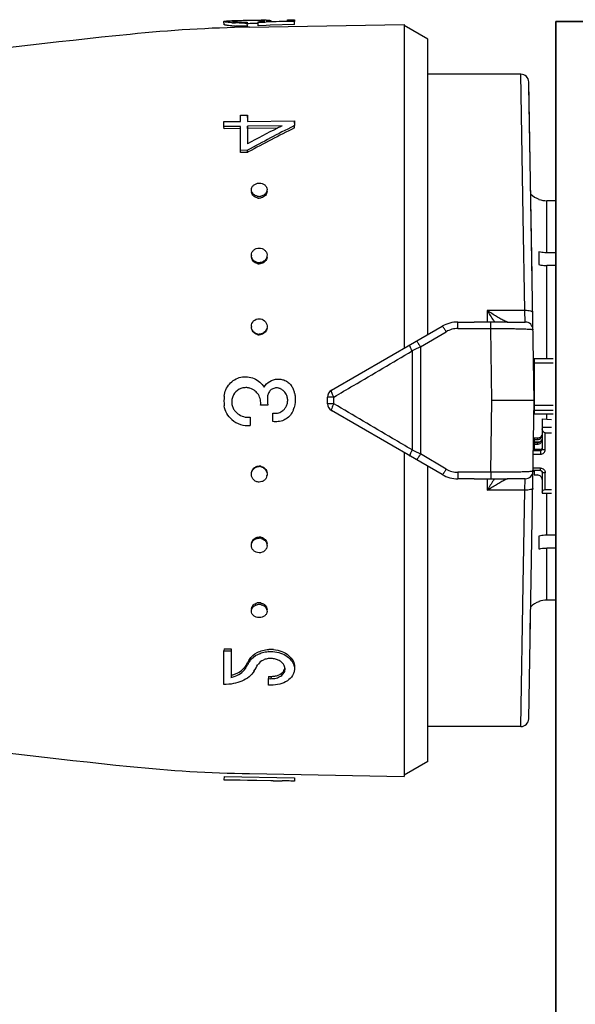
# Model space of a CAD drawing. Header units: millimetres. Extents: x -727 to 69715, y -15705 to 98123.
# Tile 48 of 256: x 16950 to 16985, y -12278 to -12215. Entities that reach past the tile are written whole.
import ezdxf

# ---------------------------------------------------------------- set-up
doc = ezdxf.new("R2010")
doc.units = ezdxf.units.MM
doc.layers.add('UT_ZAŘÍZENÍ - OT', color=3, linetype='Continuous', lineweight=35)

msp = doc.modelspace()

# ---------------------------------------------------------------- linework, layer by layer
at = {"color": 0, "linetype": 'Continuous'}
for p, q in [((16962.845, -12215.056), (16962.841, -12214.856)), ((16963.478, -12214.81), (16963.492, -12214.809)), ((16963.492, -12214.809), (16963.504, -12214.809)), ((16963.494, -12214.869), (16963.493, -12214.823)), ((16964.407, -12214.796), (16964.285, -12214.798)), ((16964.331, -12214.895), (16964.331, -12214.958)), ((16964.334, -12215.157), (16964.331, -12214.958)), ((16964.408, -12214.996), (16964.333, -12214.997)), ((16964.476, -12215.22), (16974.345, -12215.047)), ((16965.019, -12214.99), (16964.987, -12214.99)), ((16965.017, -12214.929), (16965.017, -12214.876)), ((16965.447, -12214.913), (16965.017, -12214.929)), ((16965.02, -12215.128), (16965.017, -12214.929)), ((16965.537, -12215.109), (16965.02, -12215.128)), ((16965.241, -12214.856), (16965.24, -12214.792)), ((16965.533, -12214.91), (16965.447, -12214.913)), ((16965.528, -12214.861), (16965.831, -12214.852)), ((16966.824, -12214.865), (16965.533, -12214.91)), ((16965.795, -12215.1), (16965.537, -12215.109)), ((16965.678, -12214.857), (16965.678, -12214.842)), ((16967.344, -12215.046), (16965.795, -12215.1)), ((16965.831, -12214.852), (16966.891, -12214.818)), ((16965.841, -12214.798), (16965.842, -12214.851)), ((16966.892, -12214.862), (16966.824, -12214.865)), ((16966.891, -12214.75), (16967.34, -12214.742)), ((16966.891, -12214.818), (16966.891, -12214.75)), ((16967.34, -12214.847), (16966.892, -12214.862)), ((16967.34, -12214.742), (16967.34, -12214.847)), ((16967.344, -12215.046), (16967.34, -12214.847)), ((16974.345, -12215.047), (16974.345, -12235.692)), ((16975.845, -12215.987), (16974.345, -12215.121)), ((16975.845, -12234.826), (16975.845, -12215.987)), ((16981.79, -12218.221), (16975.845, -12218.221)), ((16981.945, -12227.286), (16981.79, -12218.221)), ((16982.645, -12239.021), (16982.29, -12218.713)), ((16982.506, -12231.087), (16982.294, -12218.962)), ((16962.841, -12221.245), (16963.891, -12221.232)), ((16962.841, -12221.556), (16962.841, -12221.245)), ((16963.891, -12220.826), (16964.341, -12220.821)), ((16963.891, -12221.232), (16963.891, -12220.826)), ((16964.341, -12220.821), (16964.341, -12221.226)), ((16964.344, -12220.971), (16964.341, -12220.821)), ((16964.341, -12221.226), (16967.34, -12221.187)), ((16967.34, -12221.187), (16967.34, -12221.499)), ((16967.344, -12221.334), (16967.34, -12221.187)), ((16963.891, -12221.543), (16962.841, -12221.556)), ((16962.845, -12221.7), (16962.841, -12221.556)), ((16963.894, -12221.687), (16962.845, -12221.7)), ((16963.891, -12223.075), (16963.891, -12221.543)), ((16966.555, -12221.509), (16964.341, -12221.537)), ((16964.341, -12221.537), (16964.341, -12222.656)), ((16964.344, -12221.682), (16964.341, -12221.537)), ((16966.262, -12221.657), (16964.344, -12221.682)), ((16964.344, -12221.682), (16964.344, -12222.539)), ((16966.5, -12221.537), (16966.555, -12221.509)), ((16967.34, -12221.499), (16967.285, -12221.527)), ((16967.344, -12221.643), (16967.34, -12221.499)), ((16964.341, -12223.07), (16963.891, -12223.075)), ((16963.894, -12223.206), (16963.891, -12223.075)), ((16964.344, -12223.201), (16963.894, -12223.206)), ((16964.344, -12223.201), (16964.341, -12223.07)), ((16964.397, -12223.173), (16964.344, -12223.201)), ((16982.945, -12226.185), (16982.945, -12226.198)), ((16983.445, -12229.608), (16983.445, -12226.284)), ((16984.015, -12226.284), (16983.445, -12226.284)), ((16982.047, -12233.296), (16981.945, -12227.286)), ((16982.945, -12229.547), (16982.945, -12230.361)), ((16984.063, -12229.608), (16983.445, -12229.608)), ((16983.445, -12236.347), (16983.445, -12230.421)), ((16984.07, -12230.421), (16983.445, -12230.421)), ((16979.645, -12233.296), (16979.645, -12234.03)), ((16982.047, -12233.296), (16979.645, -12233.296)), ((16982.066, -12234.021), (16982.047, -12233.296)), ((16969.695, -12238.377), (16976.775, -12234.289)), ((16977.775, -12234.436), (16977.775, -12234.021)), ((16977.775, -12234.021), (16978.802, -12234.021)), ((16977.775, -12234.436), (16979.872, -12234.436)), ((16979.872, -12234.436), (16979.872, -12234.029)), ((16979.944, -12239.021), (16979.872, -12234.436)), ((16980.908, -12234.021), (16982.066, -12234.021)), ((16975.378, -12235.609), (16977.025, -12234.641)), ((16974.857, -12235.866), (16974.857, -12242.177)), ((16975.378, -12235.609), (16975.378, -12242.433)), ((16982.645, -12236.347), (16982.645, -12239.869)), ((16982.645, -12236.347), (16983.845, -12236.347)), ((16982.645, -12236.631), (16983.845, -12236.631)), ((16969.445, -12239.233), (16969.445, -12238.81)), ((16969.858, -12239.237), (16969.858, -12238.806)), ((16979.872, -12243.606), (16979.944, -12239.021)), ((16982.645, -12239.021), (16979.944, -12239.021)), ((16982.29, -12259.33), (16982.645, -12239.021)), ((16965.631, -12239.324), (16965.181, -12239.324)), ((16982.645, -12239.327), (16983.845, -12239.327)), ((16982.645, -12239.642), (16983.845, -12239.642)), ((16964.521, -12240.093), (16964.521, -12240.627)), ((16965.951, -12240.365), (16965.951, -12239.83)), ((16976.775, -12243.753), (16969.695, -12239.666)), ((16982.645, -12239.869), (16983.845, -12239.869)), ((16983.145, -12240.196), (16983.145, -12242.119)), ((16983.145, -12240.196), (16983.745, -12240.229)), ((16983.445, -12240.212), (16983.445, -12239.869)), ((16983.145, -12240.727), (16983.745, -12240.727)), ((16982.599, -12241.636), (16982.605, -12241.313)), ((16982.645, -12241.425), (16982.645, -12241.67)), ((16982.845, -12241.425), (16982.645, -12241.425)), ((16982.645, -12241.523), (16982.845, -12241.523)), ((16982.845, -12241.425), (16982.845, -12241.523)), ((16983.345, -12242.158), (16983.345, -12241.079)), ((16983.345, -12241.079), (16983.745, -12241.079)), ((16982.645, -12242.061), (16982.592, -12242.061)), ((16982.645, -12241.865), (16982.595, -12241.865)), ((16982.598, -12241.67), (16983.008, -12241.67)), ((16982.646, -12241.639), (16982.599, -12241.636)), ((16982.645, -12241.718), (16982.645, -12242.159)), ((16982.845, -12241.718), (16982.645, -12241.718)), ((16982.645, -12241.815), (16982.845, -12241.815)), ((16983.045, -12242.159), (16982.645, -12242.159)), ((16982.845, -12241.718), (16982.845, -12241.815)), ((16983.045, -12242.159), (16983.045, -12242.452)), ((16974.345, -12242.35), (16974.345, -12262.995)), ((16977.025, -12243.402), (16975.378, -12242.433)), ((16982.585, -12242.452), (16983.045, -12242.452)), ((16982.589, -12242.217), (16983.045, -12242.217)), ((16975.845, -12262.055), (16975.845, -12243.216)), ((16983.045, -12243.335), (16982.569, -12243.335)), ((16983.045, -12243.496), (16983.045, -12243.335)), ((16977.775, -12243.606), (16977.775, -12244.021)), ((16979.872, -12243.606), (16977.775, -12243.606)), ((16978.802, -12244.021), (16977.775, -12244.021)), ((16979.645, -12244.013), (16979.645, -12244.746)), ((16979.872, -12243.606), (16979.872, -12244.014)), ((16982.066, -12244.021), (16980.908, -12244.021)), ((16982.047, -12244.746), (16982.066, -12244.021)), ((16983.045, -12243.496), (16982.567, -12243.496)), ((16982.645, -12243.496), (16982.645, -12243.777)), ((16982.645, -12243.777), (16982.845, -12243.777)), ((16983.145, -12243.59), (16983.145, -12244.944)), ((16983.345, -12244.708), (16983.345, -12243.629)), ((16982.047, -12244.746), (16979.645, -12244.746)), ((16981.945, -12250.757), (16982.047, -12244.746)), ((16983.145, -12244.944), (16983.745, -12244.944)), ((16983.345, -12244.708), (16983.745, -12244.708)), ((16983.445, -12247.621), (16983.445, -12244.944)), ((16982.945, -12247.682), (16982.945, -12248.495)), ((16984.07, -12247.621), (16983.445, -12247.621)), ((16983.445, -12251.758), (16983.445, -12248.434)), ((16984.063, -12248.434), (16983.445, -12248.434)), ((16981.79, -12259.821), (16981.945, -12250.757)), ((16982.945, -12251.844), (16982.945, -12251.857)), ((16984.015, -12251.758), (16983.445, -12251.758)), ((16982.39, -12253.636), (16982.405, -12252.774)), ((16962.845, -12254.862), (16962.841, -12254.994)), ((16962.841, -12257.136), (16962.841, -12254.994)), ((16962.841, -12254.994), (16963.291, -12254.999)), ((16962.845, -12254.862), (16963.295, -12254.867)), ((16963.295, -12254.867), (16963.291, -12254.999)), ((16963.291, -12254.999), (16963.291, -12256.687)), ((16964.211, -12255.974), (16964.208, -12256.115)), ((16964.321, -12255.927), (16964.35, -12255.879)), ((16964.438, -12255.599), (16964.467, -12255.551)), ((16964.467, -12255.551), (16964.463, -12255.689)), ((16965.694, -12256.619), (16965.691, -12256.765)), ((16965.691, -12257.173), (16965.691, -12256.765)), ((16965.691, -12256.765), (16965.841, -12256.767)), ((16965.841, -12257.175), (16965.691, -12257.173)), ((16965.694, -12256.619), (16965.844, -12256.621)), ((16965.844, -12256.621), (16965.841, -12256.767)), ((16981.79, -12259.821), (16975.845, -12259.821)), ((16975.845, -12262.055), (16974.345, -12262.921)), ((16964.476, -12262.823), (16974.345, -12262.995)), ((16962.845, -12263.007), (16962.841, -12263.207)), ((16962.841, -12263.219), (16962.841, -12263.207)), ((16962.841, -12263.207), (16967.34, -12263.285)), ((16965.991, -12263.274), (16962.841, -12263.219)), ((16962.845, -12263.007), (16967.344, -12263.086)), ((16965.991, -12263.277), (16965.991, -12263.274)), ((16965.991, -12263.277), (16966.554, -12263.287)), ((16967.344, -12263.086), (16967.34, -12263.285)), ((16967.344, -12263.096), (16967.34, -12263.296)), ((16967.34, -12263.285), (16967.34, -12263.296))]:
    msp.add_line(p, q, dxfattribs=at)
for centre, radius, start, end in [((16963.96, -12206.38), 8.577, 265.82558, 266.62577), ((16963.96, -12206.529), 8.626, 265.85586, 266.65073), ((16964.109, -12250.544), 35.74, 91.01238, 91.21551), ((16964.032, -12205.126), 9.833, 266.63176, 267.39596), ((16964.034, -12205.258), 9.899, 266.65673, 267.41559), ((16963.637, -12216.605), 1.789, 94.25337, 94.6326), ((16963.693, -12217.374), 2.559, 93.45872, 94.22835), ((16964.114, -12202.416), 12.544, 270.2757, 270.99142), ((16964.157, -12204.867), 10.03, 270.37671, 270.99382), ((16964.568, -12208.468), 6.424, 274.00652, 274.76218), ((16964.654, -12209.51), 5.379, 274.77014, 275.5791), ((16965.09, -12220.07), 5.28, 88.37447, 89.19799), ((16965.95, -12256.899), 42.126, 90.84632, 91.00332), ((16965.665, -12237.798), 23.023, 90.56986, 90.83886), ((16965.565, -12228.002), 13.227, 90.13111, 90.55891), ((17007.932, -12713.061), 500, 95.86353, 99.2151), ((16966.047, -12305.206), 90, 91, 95.86353), ((16981.79, -12218.721), 0.5, 1.00273, 90.00005), ((17014.63, -12315.461), 105.191, 116.74897, 118.55954), ((17014.174, -12316.125), 105.923, 116.89327, 118.06457), ((17014.365, -12315.838), 105.279, 116.52799, 118.3353), ((17011.262, -12310.437), 99.533, 116.72558, 116.87901), ((16964.934, -12225.701), 0.34, 181.83857, 189.22993), ((16965.264, -12225.692), 0.33, 0.0012, 1.80344), ((16965.087, -12225.431), 0.578, 257.40046, 263.77919), ((16965.09, -12225.534), 0.583, 257.43846, 263.79562), ((16965.086, -12225.442), 0.567, 263.76903, 270.51539), ((16965.089, -12225.545), 0.572, 263.78497, 270.51556), ((16965.085, -12225.432), 0.577, 270.61415, 283.65474), ((16965.088, -12225.534), 0.582, 270.61233, 283.61615), ((16983.445, -12224.771), 1.5, 226.64917, 250.52878), ((16983.446, -12224.775), 1.509, 250.58004, 269.92942), ((16965.006, -12229.772), 0.415, 180.00363, 182.62681), ((16965.09, -12229.708), 0.529, 255.90699, 262.90203), ((16965.177, -12229.841), 0.417, 351.68515, 359.95596), ((16965.093, -12229.776), 0.533, 255.94846, 262.92018), ((16965.088, -12229.722), 0.515, 262.89641, 270.33517), ((16965.091, -12229.791), 0.519, 262.91395, 270.33539), ((17000.428, -12220.774), 24.264, 211.06983, 212.81472), ((16996.471, -12223.319), 19.559, 212.83138, 213.19135), ((16965.062, -12234.306), 0.471, 180.01487, 185.18459), ((16977.775, -12236.021), 2, 90, 120), ((16977.776, -12235.915), 1.479, 90.0293, 120.51258), ((16982.066, -12234.521), 0.5, 0.9973, 89.99995), ((16965.092, -12234.296), 0.505, 254.94557, 262.29746), ((16965.095, -12234.327), 0.509, 254.989, 262.3166), ((16965.09, -12234.313), 0.488, 262.29512, 270.14263), ((16965.093, -12234.344), 0.492, 262.31359, 270.14288), ((17082.94, -12454.982), 244.324, 116.11937, 116.25551), ((16982.545, -12237.177), 0.0994, 313.59217, 359.98031), ((16982.545, -12237.165), 0.301, 284.00989, 289.44256), ((16964.237, -12239.084), 0.878, 79.26214, 86.10486), ((16964.227, -12239.133), 0.927, 73.07928, 79.21627), ((16966.2, -12238.799), 0.576, 71.25318, 78.39725), ((16966.202, -12238.792), 0.569, 63.84048, 71.25521), ((16966.077, -12239.028), 0.836, 39.13046, 49.82845), ((16966.28, -12238.722), 1.078, 27.84061, 34.02965), ((16966.285, -12238.72), 1.073, 21.6663, 27.84286), ((16966.302, -12238.713), 1.054, 15.21143, 21.66816), ((16969.945, -12238.81), 0.5, 120, 180), ((16965.503, -12239.021), 2.661, 174.20363, 187.38301), ((16964.224, -12239.171), 0.963, 41.07571, 50.01192), ((16964.218, -12239.175), 0.97, 32.46127, 41.04427), ((16967.927, -12239.021), 2.316, 172.81682, 187.51949), ((16966.084, -12239.023), 0.828, 29.69129, 39.12926), ((16965.39, -12238.96), 1.999, 11.83461, 15.19202), ((16982.545, -12238.793), 0.3, 70.55401, 72.35353), ((16964.232, -12239.127), 0.893, 214.11402, 220.95302), ((16966.08, -12239.02), 0.831, 307.97112, 320.9467), ((16966.072, -12239.013), 0.841, 320.92395, 328.11089), ((16966.136, -12239.166), 1.23, 330.55262, 339.45926), ((16966.182, -12239.184), 1.181, 339.47291, 345.3977), ((16969.945, -12239.233), 0.5, 180, 240), ((16964.403, -12238.987), 1.644, 229.79423, 274.1007), ((16964.402, -12238.979), 1.119, 220.98571, 227.22441), ((16964.403, -12238.995), 1.104, 269.87405, 276.1358), ((16966.093, -12239.058), 0.785, 259.56156, 266.77563), ((16966.121, -12239.159), 1.247, 328.36326, 330.5708), ((16982.854, -12241.228), 0.29, 325.94596, 359.95559), ((17082.94, -12023.06), 244.324, 243.74449, 243.88063), ((16965.089, -12243.73), 0.489, 81.95126, 89.79291), ((16965.092, -12243.699), 0.493, 81.96974, 89.79318), ((16965.087, -12243.748), 0.507, 74.61727, 81.95392), ((16965.09, -12243.717), 0.51, 74.66061, 81.97306), ((16977.776, -12242.128), 1.479, 239.48743, 269.97069), ((16965.11, -12243.739), 0.481, 352.20997, 354.91531), ((16977.775, -12242.021), 2, 240, 270), ((16996.813, -12254.946), 19.968, 146.8123, 147.16491), ((16982.066, -12243.521), 0.5, 270, 359), ((16983.056, -12243.59), 0.0882, 0.03691, 8.66078), ((17000.349, -12257.219), 24.171, 147.18194, 148.9335), ((16965.087, -12248.321), 0.516, 82.18024, 89.60747), ((16965.091, -12248.253), 0.52, 82.19776, 89.60771), ((16965.085, -12248.338), 0.533, 75.22208, 82.18643), ((16965.089, -12248.27), 0.537, 75.26335, 82.20456), ((16965.086, -12252.607), 0.574, 89.52764, 102.6205), ((16965.09, -12252.505), 0.579, 90.47615, 102.57666), ((16965.089, -12252.489), 0.563, 89.46365, 90.42767), ((16965.085, -12252.602), 0.569, 82.70603, 89.43816), ((16965.089, -12252.5), 0.574, 82.72194, 89.43835), ((16965.083, -12252.617), 0.584, 76.3765, 82.71678), ((16965.087, -12252.514), 0.588, 76.41423, 82.73319), ((16983.445, -12253.271), 1.5, 109.47122, 133.35083), ((16983.446, -12253.268), 1.509, 90.07058, 109.41996), ((16964.934, -12252.341), 0.34, 170.77007, 178.16143), ((16965.264, -12252.351), 0.33, 358.19656, 359.9988), ((16965.822, -12256.845), 1.949, 89.34777, 93.68224), ((16965.821, -12256.877), 1.981, 84.74512, 89.3338), ((16963.421, -12255.489), 0.927, 321.71489, 328.50896), ((16925.791, -12232.833), 44.921, 328.78337, 329.0635), ((16926.269, -12232.787), 44.466, 328.57088, 328.85214), ((16924.917, -12231.97), 46.046, 328.85211, 329.1259), ((16924.068, -12231.802), 46.929, 329.13232, 329.40315), ((16965.331, -12256.203), 1.009, 142.68913, 149.33475), ((16965.426, -12256.276), 1.129, 136.6726, 142.69573), ((16926.536, -12232.906), 44.808, 328.5423, 329.17295), ((16963.342, -12255.427), 1.027, 315.49883, 321.71461), ((16966.282, -12256.146), 0.458, 358.60453, 6.96692), ((16962.906, -12254.817), 1.908, 281.62893, 285.76186), ((17007.932, -11764.982), 500, 260.77609, 264.13647), ((16981.79, -12259.321), 0.5, 270, 359), ((16966.047, -12172.837), 90, 264.13647, 269)]:
    msp.add_arc(centre, radius, start, end, dxfattribs=at)
at = {"color": 0, "linetype": 'Continuous', "extrusion": (0, 0, -1)}
for centre, major_axis, ratio, start_param, end_param in [((16983.345, -12240.844), (0, -0.235), 0.85043, 0, 1.570796), ((16983.345, -12244.865), (0.2, 0), 0.785695, 3.141593, 4.712389)]:
    msp.add_ellipse(centre, major_axis=major_axis, ratio=ratio, start_param=start_param, end_param=end_param, dxfattribs=at)
at = {"color": 0, "linetype": 'Continuous'}
for points, knots in [([(16962.841, -12214.856), (16962.841, -12214.853), (16962.848, -12214.847), (16962.856, -12214.844), (16962.861, -12214.843)], [0, 0, 0, 0, 0.34526, 1, 1, 1, 1]), ([(16963.335, -12214.934), (16963.266, -12214.929), (16963.167, -12214.92), (16963.046, -12214.906), (16962.975, -12214.896), (16962.919, -12214.886), (16962.878, -12214.876), (16962.855, -12214.869), (16962.841, -12214.86), (16962.841, -12214.856)], [0, 0, 0, 0, 0.415889, 0.585993, 0.728367, 0.841268, 0.923827, 0.975949, 1, 1, 1, 1]), ([(16963.337, -12215.133), (16963.268, -12215.128), (16963.17, -12215.119), (16963.049, -12215.105), (16962.978, -12215.095), (16962.923, -12215.086), (16962.881, -12215.076), (16962.858, -12215.068), (16962.845, -12215.06), (16962.845, -12215.056)], [0, 0, 0, 0, 0.416026, 0.586157, 0.728535, 0.841423, 0.923955, 0.976034, 1, 1, 1, 1]), ([(16962.861, -12214.843), (16962.865, -12214.842), (16962.884, -12214.836), (16962.905, -12214.833), (16962.921, -12214.831)], [0, 0, 0, 0, 0.194984, 1, 1, 1, 1]), ([(16962.921, -12214.831), (16962.977, -12214.824), (16963.121, -12214.818), (16963.264, -12214.814), (16963.351, -12214.812)], [0, 0, 0, 0, 0.393124, 1, 1, 1, 1]), ([(16963.384, -12214.842), (16963.384, -12214.842), (16963.383, -12214.843), (16963.383, -12214.843), (16963.383, -12214.844)], [0, 0, 0, 0, 0.519614, 1, 1, 1, 1]), ([(16963.383, -12214.844), (16963.383, -12214.846), (16963.388, -12214.849), (16963.405, -12214.855), (16963.443, -12214.863), (16963.504, -12214.871), (16963.554, -12214.875), (16963.582, -12214.878)], [0, 0, 0, 0, 0.026104, 0.078509, 0.271488, 0.580502, 1, 1, 1, 1]), ([(16963.493, -12214.823), (16963.478, -12214.824), (16963.452, -12214.826), (16963.418, -12214.831), (16963.398, -12214.835), (16963.386, -12214.839), (16963.384, -12214.842)], [0, 0, 0, 0, 0.402142, 0.703286, 0.901798, 1, 1, 1, 1]), ([(16964.285, -12214.798), (16964.145, -12214.8), (16963.897, -12214.806), (16963.648, -12214.813), (16963.539, -12214.82)], [0, 0, 0, 0, 0.5608, 1, 1, 1, 1]), ([(16963.582, -12214.878), (16963.625, -12214.881), (16963.839, -12214.895), (16964.053, -12214.898), (16964.223, -12214.897)], [0, 0, 0, 0, 0.202928, 1, 1, 1, 1]), ([(16964.174, -12214.96), (16964.123, -12214.96), (16963.927, -12214.96), (16963.73, -12214.955), (16963.586, -12214.949)], [0, 0, 0, 0, 0.261385, 1, 1, 1, 1]), ([(16964.334, -12215.157), (16964.269, -12215.158), (16964.02, -12215.16), (16963.771, -12215.156), (16963.587, -12215.147)], [0, 0, 0, 0, 0.261104, 1, 1, 1, 1]), ([(16964.985, -12214.79), (16964.941, -12214.79), (16964.748, -12214.791), (16964.556, -12214.793), (16964.407, -12214.796)], [0, 0, 0, 0, 0.228486, 1, 1, 1, 1]), ([(16964.987, -12214.99), (16964.943, -12214.99), (16964.75, -12214.991), (16964.557, -12214.993), (16964.408, -12214.996)], [0, 0, 0, 0, 0.228577, 1, 1, 1, 1]), ([(16965.164, -12214.791), (16965.15, -12214.79), (16965.091, -12214.79), (16965.031, -12214.79), (16964.985, -12214.79)], [0, 0, 0, 0, 0.229978, 1, 1, 1, 1]), ([(16965.177, -12214.863), (16965.214, -12214.859), (16965.28, -12214.852), (16965.356, -12214.841), (16965.401, -12214.832), (16965.423, -12214.826), (16965.436, -12214.822), (16965.443, -12214.816), (16965.443, -12214.814)], [0, 0, 0, 0, 0.416564, 0.727805, 0.840468, 0.923103, 0.975235, 1, 1, 1, 1]), ([(16965.35, -12214.797), (16965.342, -12214.796), (16965.306, -12214.794), (16965.269, -12214.793), (16965.24, -12214.792)], [0, 0, 0, 0, 0.216654, 1, 1, 1, 1]), ([(16965.419, -12214.804), (16965.415, -12214.803), (16965.392, -12214.8), (16965.369, -12214.798), (16965.35, -12214.797)], [0, 0, 0, 0, 0.191517, 1, 1, 1, 1]), ([(16965.443, -12214.814), (16965.443, -12214.811), (16965.433, -12214.806), (16965.425, -12214.805), (16965.419, -12214.804)], [0, 0, 0, 0, 0.306489, 1, 1, 1, 1]), ([(16965.678, -12214.842), (16965.667, -12214.843), (16965.617, -12214.851), (16965.567, -12214.857), (16965.528, -12214.861)], [0, 0, 0, 0, 0.219199, 1, 1, 1, 1]), ([(16965.535, -12214.776), (16965.55, -12214.776), (16965.602, -12214.776), (16965.654, -12214.776), (16965.691, -12214.777)], [0, 0, 0, 0, 0.28218, 1, 1, 1, 1]), ([(16965.841, -12214.798), (16965.841, -12214.803), (16965.822, -12214.811), (16965.794, -12214.82), (16965.741, -12214.831), (16965.701, -12214.838), (16965.678, -12214.842)], [0, 0, 0, 0, 0.080473, 0.272652, 0.58028, 1, 1, 1, 1]), ([(16965.691, -12214.777), (16965.702, -12214.778), (16965.735, -12214.779), (16965.768, -12214.781), (16965.791, -12214.784)], [0, 0, 0, 0, 0.312325, 1, 1, 1, 1]), ([(16965.791, -12214.784), (16965.803, -12214.785), (16965.819, -12214.787), (16965.836, -12214.792), (16965.841, -12214.796), (16965.841, -12214.798)], [0, 0, 0, 0, 0.708486, 0.898996, 1, 1, 1, 1]), ([(16964.591, -12225.601), (16964.589, -12225.545), (16964.616, -12225.429), (16964.728, -12225.285), (16964.896, -12225.192), (16965.025, -12225.169), (16965.091, -12225.168)], [0, 0, 0, 0, 0.229393, 0.470966, 0.729703, 1, 1, 1, 1]), ([(16965.091, -12225.168), (16965.154, -12225.168), (16965.279, -12225.187), (16965.444, -12225.271), (16965.558, -12225.405), (16965.589, -12225.516), (16965.591, -12225.57)], [0, 0, 0, 0, 0.270385, 0.528616, 0.769944, 1, 1, 1, 1]), ([(16964.695, -12225.847), (16964.664, -12225.813), (16964.613, -12225.736), (16964.592, -12225.646), (16964.591, -12225.601)], [0, 0, 0, 0, 0.509651, 1, 1, 1, 1]), ([(16964.963, -12226.103), (16964.874, -12226.082), (16964.706, -12226.003), (16964.612, -12225.838), (16964.599, -12225.755)], [0, 0, 0, 0, 0.524629, 1, 1, 1, 1]), ([(16965.594, -12225.692), (16965.594, -12225.784), (16965.508, -12225.981), (16965.324, -12226.076), (16965.225, -12226.1)], [0, 0, 0, 0, 0.47302, 1, 1, 1, 1]), ([(16965.591, -12225.57), (16965.592, -12225.618), (16965.573, -12225.717), (16965.52, -12225.802), (16965.487, -12225.84)], [0, 0, 0, 0, 0.488775, 1, 1, 1, 1]), ([(16964.961, -12225.995), (16964.935, -12225.989), (16964.837, -12225.96), (16964.746, -12225.903), (16964.695, -12225.847)], [0, 0, 0, 0, 0.260211, 1, 1, 1, 1]), ([(16965.487, -12225.84), (16965.47, -12225.858), (16965.395, -12225.929), (16965.297, -12225.974), (16965.221, -12225.993)], [0, 0, 0, 0, 0.24218, 1, 1, 1, 1]), ([(16964.591, -12229.772), (16964.591, -12229.711), (16964.619, -12229.587), (16964.73, -12229.431), (16964.896, -12229.329), (16965.026, -12229.304), (16965.091, -12229.304)], [0, 0, 0, 0, 0.241806, 0.488407, 0.741812, 1, 1, 1, 1]), ([(16965.091, -12229.304), (16965.214, -12229.303), (16965.407, -12229.37), (16965.556, -12229.568), (16965.588, -12229.687), (16965.59, -12229.746)], [0, 0, 0, 0, 0.507384, 0.755665, 1, 1, 1, 1]), ([(16983.445, -12229.608), (16983.402, -12229.608), (16983.234, -12229.603), (16983.067, -12229.578), (16982.945, -12229.547)], [0, 0, 0, 0, 0.252472, 1, 1, 1, 1]), ([(16964.658, -12230.005), (16964.648, -12229.989), (16964.613, -12229.922), (16964.594, -12229.847), (16964.591, -12229.791)], [0, 0, 0, 0, 0.253103, 1, 1, 1, 1]), ([(16964.963, -12230.294), (16964.872, -12230.271), (16964.699, -12230.176), (16964.612, -12229.998), (16964.599, -12229.908)], [0, 0, 0, 0, 0.510101, 1, 1, 1, 1]), ([(16964.961, -12230.221), (16964.899, -12230.206), (16964.78, -12230.153), (16964.691, -12230.058), (16964.658, -12230.005)], [0, 0, 0, 0, 0.506643, 1, 1, 1, 1]), ([(16965.552, -12229.944), (16965.523, -12230.011), (16965.43, -12230.133), (16965.293, -12230.201), (16965.221, -12230.22)], [0, 0, 0, 0, 0.492845, 1, 1, 1, 1]), ([(16965.59, -12229.901), (16965.577, -12229.992), (16965.489, -12230.171), (16965.317, -12230.268), (16965.225, -12230.292)], [0, 0, 0, 0, 0.489899, 1, 1, 1, 1]), ([(16965.59, -12229.746), (16965.593, -12229.797), (16965.583, -12229.865), (16965.559, -12229.929), (16965.552, -12229.944)], [0, 0, 0, 0, 0.747031, 1, 1, 1, 1]), ([(16982.945, -12230.361), (16982.985, -12230.371), (16983.149, -12230.406), (16983.318, -12230.421), (16983.445, -12230.421)], [0, 0, 0, 0, 0.247091, 1, 1, 1, 1]), ([(16980.765, -12233.957), (16980.682, -12233.917), (16980.505, -12233.824), (16980.129, -12233.608), (16979.84, -12233.426), (16979.645, -12233.296)], [0, 0, 0, 0, 0.213248, 0.460801, 1, 1, 1, 1]), ([(16982.547, -12233.425), (16982.547, -12233.416), (16982.538, -12233.393), (16982.505, -12233.37), (16982.458, -12233.348), (16982.368, -12233.32), (16982.229, -12233.3), (16982.111, -12233.295), (16982.047, -12233.296)], [0, 0, 0, 0, 0.054454, 0.124226, 0.220024, 0.341181, 0.645763, 1, 1, 1, 1]), ([(16964.591, -12234.306), (16964.591, -12234.18), (16964.699, -12233.916), (16964.963, -12233.811), (16965.091, -12233.81)], [0, 0, 0, 0, 0.49811, 1, 1, 1, 1]), ([(16965.091, -12233.81), (16965.211, -12233.81), (16965.462, -12233.902), (16965.578, -12234.142), (16965.589, -12234.261)], [0, 0, 0, 0, 0.501804, 1, 1, 1, 1]), ([(16980.844, -12233.993), (16980.838, -12233.99), (16980.811, -12233.979), (16980.785, -12233.967), (16980.765, -12233.957)], [0, 0, 0, 0, 0.229765, 1, 1, 1, 1]), ([(16980.875, -12234.005), (16980.872, -12234.004), (16980.862, -12234), (16980.852, -12233.996), (16980.844, -12233.993)], [0, 0, 0, 0, 0.235586, 1, 1, 1, 1]), ([(16964.963, -12234.819), (16964.881, -12234.796), (16964.724, -12234.71), (16964.635, -12234.554), (16964.612, -12234.472)], [0, 0, 0, 0, 0.50198, 1, 1, 1, 1]), ([(16964.961, -12234.784), (16964.888, -12234.764), (16964.749, -12234.693), (16964.659, -12234.565), (16964.63, -12234.496)], [0, 0, 0, 0, 0.50114, 1, 1, 1, 1]), ([(16965.573, -12234.432), (16965.55, -12234.514), (16965.461, -12234.672), (16965.304, -12234.76), (16965.221, -12234.783)], [0, 0, 0, 0, 0.49918, 1, 1, 1, 1]), ([(16965.59, -12234.406), (16965.577, -12234.5), (16965.493, -12234.687), (16965.318, -12234.792), (16965.225, -12234.818)], [0, 0, 0, 0, 0.498032, 1, 1, 1, 1]), ([(16977.025, -12234.641), (16977.004, -12234.621), (16976.973, -12234.573), (16976.939, -12234.499), (16976.9, -12234.436), (16976.861, -12234.385), (16976.831, -12234.344), (16976.806, -12234.312), (16976.791, -12234.296), (16976.778, -12234.287), (16976.775, -12234.289)], [0, 0, 0, 0, 0.198142, 0.388892, 0.560134, 0.707991, 0.828678, 0.918542, 0.975091, 1, 1, 1, 1]), ([(16979.872, -12234.029), (16979.693, -12234.031), (16979.336, -12234.03), (16978.979, -12234.021), (16978.802, -12234.021)], [0, 0, 0, 0, 0.502804, 1, 1, 1, 1]), ([(16980.908, -12234.021), (16980.829, -12234.021), (16980.483, -12234.022), (16980.138, -12234.026), (16979.872, -12234.029)], [0, 0, 0, 0, 0.230893, 1, 1, 1, 1]), ([(16979.872, -12234.436), (16980.048, -12234.436), (16980.393, -12234.435), (16980.894, -12234.438), (16981.355, -12234.444), (16981.705, -12234.451), (16981.952, -12234.459), (16982.109, -12234.465), (16982.243, -12234.471), (16982.355, -12234.478), (16982.443, -12234.486), (16982.506, -12234.493), (16982.544, -12234.501), (16982.561, -12234.506), (16982.566, -12234.511), (16982.566, -12234.513)], [0, 0, 0, 0, 0.195605, 0.383531, 0.55643, 0.707585, 0.773165, 0.831259, 0.881323, 0.92293, 0.955723, 0.979458, 0.994025, 0.997954, 1, 1, 1, 1]), ([(16980.934, -12234.021), (16980.926, -12234.021), (16980.906, -12234.016), (16980.887, -12234.01), (16980.875, -12234.005)], [0, 0, 0, 0, 0.393757, 1, 1, 1, 1]), ([(16975.378, -12235.609), (16975.349, -12235.559), (16975.306, -12235.488), (16975.249, -12235.398), (16975.213, -12235.343), (16975.182, -12235.298), (16975.158, -12235.266), (16975.142, -12235.248), (16975.133, -12235.24), (16975.129, -12235.239), (16975.128, -12235.24)], [0, 0, 0, 0, 0.387648, 0.559336, 0.708365, 0.829964, 0.920373, 0.976704, 0.992026, 1, 1, 1, 1]), ([(16969.858, -12238.806), (16970.273, -12238.561), (16971.94, -12237.581), (16973.606, -12236.601), (16974.857, -12235.866)], [0, 0, 0, 0, 0.249365, 1, 1, 1, 1]), ([(16974.857, -12235.866), (16974.831, -12235.819), (16974.795, -12235.75), (16974.752, -12235.663), (16974.727, -12235.608), (16974.708, -12235.563), (16974.696, -12235.528), (16974.69, -12235.506), (16974.691, -12235.492), (16974.694, -12235.49)], [0, 0, 0, 0, 0.389691, 0.560136, 0.707341, 0.827183, 0.916538, 0.973346, 1, 1, 1, 1]), ([(16962.855, -12238.752), (16962.869, -12238.61), (16962.944, -12238.328), (16963.251, -12237.84), (16963.901, -12237.449), (16964.658, -12237.523), (16965.142, -12237.836), (16965.328, -12238.06), (16965.401, -12238.183)], [0, 0, 0, 0, 0.125806, 0.251598, 0.500158, 0.748611, 0.874302, 1, 1, 1, 1]), ([(16965.401, -12238.183), (16965.489, -12238.031), (16965.744, -12237.768), (16966.183, -12237.639), (16966.535, -12237.671), (16966.786, -12237.762), (16967.007, -12237.911), (16967.124, -12238.046), (16967.174, -12238.119)], [0, 0, 0, 0, 0.249691, 0.498274, 0.623384, 0.748679, 0.874168, 1, 1, 1, 1]), ([(16964.297, -12238.208), (16964.213, -12238.203), (16964.043, -12238.215), (16963.726, -12238.331), (16963.472, -12238.581), (16963.349, -12238.897), (16963.323, -12239.152), (16963.369, -12239.405), (16963.445, -12239.558), (16963.492, -12239.628)], [0, 0, 0, 0, 0.124702, 0.249421, 0.497433, 0.62303, 0.748788, 0.874419, 1, 1, 1, 1]), ([(16966.316, -12238.235), (16966.239, -12238.219), (16966.076, -12238.22), (16965.855, -12238.319), (16965.691, -12238.498), (16965.639, -12238.653), (16965.629, -12238.732)], [0, 0, 0, 0, 0.248903, 0.498305, 0.748695, 1, 1, 1, 1]), ([(16969.858, -12238.806), (16969.829, -12238.754), (16969.779, -12238.659), (16969.721, -12238.531), (16969.691, -12238.442), (16969.685, -12238.396), (16969.69, -12238.38), (16969.695, -12238.377)], [0, 0, 0, 0, 0.377895, 0.69297, 0.905251, 0.965919, 1, 1, 1, 1]), ([(16965.181, -12239.324), (16965.197, -12239.209), (16965.188, -12238.972), (16965.099, -12238.752), (16965.036, -12238.654)], [0, 0, 0, 0, 0.500135, 1, 1, 1, 1]), ([(16966.786, -12239.457), (16966.825, -12239.395), (16966.887, -12239.258), (16966.919, -12239.037), (16966.895, -12238.815), (16966.839, -12238.676), (16966.803, -12238.613)], [0, 0, 0, 0, 0.249892, 0.499949, 0.75024, 1, 1, 1, 1]), ([(16967.347, -12238.55), (16967.363, -12238.627), (16967.409, -12238.936), (16967.384, -12239.256), (16967.325, -12239.482)], [0, 0, 0, 0, 0.250786, 1, 1, 1, 1]), ([(16969.858, -12238.806), (16969.83, -12238.806), (16969.775, -12238.806), (16969.697, -12238.806), (16969.626, -12238.807), (16969.565, -12238.807), (16969.522, -12238.808), (16969.493, -12238.808), (16969.476, -12238.808), (16969.463, -12238.809), (16969.453, -12238.809), (16969.449, -12238.81), (16969.445, -12238.809), (16969.445, -12238.81)], [0, 0, 0, 0, 0.203374, 0.394866, 0.56769, 0.716771, 0.837685, 0.88646, 0.926896, 0.958626, 0.981467, 0.99529, 1, 1, 1, 1]), ([(16963.342, -12240.243), (16963.213, -12240.133), (16962.994, -12239.862), (16962.885, -12239.532), (16962.863, -12239.363)], [0, 0, 0, 0, 0.49938, 1, 1, 1, 1]), ([(16969.858, -12239.237), (16969.83, -12239.237), (16969.775, -12239.236), (16969.697, -12239.236), (16969.626, -12239.236), (16969.565, -12239.235), (16969.522, -12239.235), (16969.493, -12239.234), (16969.476, -12239.234), (16969.463, -12239.234), (16969.453, -12239.234), (16969.449, -12239.232), (16969.445, -12239.233), (16969.445, -12239.233)], [0, 0, 0, 0, 0.203374, 0.394866, 0.56769, 0.716771, 0.837685, 0.88646, 0.926896, 0.958626, 0.981467, 0.99529, 1, 1, 1, 1]), ([(16969.858, -12239.237), (16969.829, -12239.288), (16969.779, -12239.384), (16969.721, -12239.512), (16969.691, -12239.6), (16969.685, -12239.647), (16969.69, -12239.663), (16969.695, -12239.666)], [0, 0, 0, 0, 0.377895, 0.69297, 0.905251, 0.965919, 1, 1, 1, 1]), ([(16974.857, -12242.177), (16974.44, -12241.931), (16972.773, -12240.952), (16971.107, -12239.972), (16969.858, -12239.237)], [0, 0, 0, 0, 0.250578, 1, 1, 1, 1]), ([(16963.642, -12239.8), (16963.744, -12239.894), (16963.983, -12240.046), (16964.262, -12240.099), (16964.4, -12240.099)], [0, 0, 0, 0, 0.500561, 1, 1, 1, 1]), ([(16967.183, -12239.813), (16967.12, -12239.914), (16966.965, -12240.1), (16966.66, -12240.297), (16966.31, -12240.393), (16966.068, -12240.387), (16965.951, -12240.365)], [0, 0, 0, 0, 0.249964, 0.499879, 0.749906, 1, 1, 1, 1]), ([(16966.049, -12239.842), (16966.145, -12239.848), (16966.34, -12239.824), (16966.515, -12239.734), (16966.591, -12239.675)], [0, 0, 0, 0, 0.50069, 1, 1, 1, 1]), ([(16983.145, -12241.131), (16983.145, -12241.169), (16983.129, -12241.247), (16983.062, -12241.345), (16982.962, -12241.41), (16982.884, -12241.425), (16982.845, -12241.425)], [0, 0, 0, 0, 0.247784, 0.496832, 0.747734, 1, 1, 1, 1]), ([(16982.845, -12241.523), (16982.893, -12241.523), (16982.992, -12241.499), (16983.068, -12241.431), (16983.095, -12241.391)], [0, 0, 0, 0, 0.501963, 1, 1, 1, 1]), ([(16983.145, -12241.424), (16983.145, -12241.462), (16983.129, -12241.54), (16983.062, -12241.637), (16982.962, -12241.703), (16982.884, -12241.718), (16982.845, -12241.718)], [0, 0, 0, 0, 0.247784, 0.496832, 0.747734, 1, 1, 1, 1]), ([(16982.845, -12241.815), (16982.884, -12241.815), (16982.962, -12241.8), (16983.062, -12241.735), (16983.129, -12241.637), (16983.145, -12241.56), (16983.145, -12241.521)], [0, 0, 0, 0, 0.252266, 0.503168, 0.752216, 1, 1, 1, 1]), ([(16983.045, -12242.159), (16983.057, -12242.159), (16983.08, -12242.154), (16983.112, -12242.136), (16983.135, -12242.108), (16983.142, -12242.085), (16983.144, -12242.074)], [0, 0, 0, 0, 0.251925, 0.502849, 0.751924, 1, 1, 1, 1]), ([(16983.045, -12242.217), (16983.058, -12242.217), (16983.084, -12242.212), (16983.117, -12242.19), (16983.139, -12242.158), (16983.145, -12242.132), (16983.145, -12242.119)], [0, 0, 0, 0, 0.252236, 0.503168, 0.752245, 1, 1, 1, 1]), ([(16983.045, -12242.452), (16983.084, -12242.452), (16983.162, -12242.437), (16983.262, -12242.372), (16983.329, -12242.274), (16983.345, -12242.196), (16983.345, -12242.158)], [0, 0, 0, 0, 0.252255, 0.503168, 0.752226, 1, 1, 1, 1]), ([(16983.145, -12242.119), (16983.145, -12242.122), (16983.148, -12242.127), (16983.154, -12242.131), (16983.163, -12242.136), (16983.18, -12242.142), (16983.205, -12242.147), (16983.235, -12242.152), (16983.282, -12242.157), (16983.319, -12242.158), (16983.345, -12242.158)], [0, 0, 0, 0, 0.040706, 0.069574, 0.105554, 0.199505, 0.321626, 0.468167, 0.634164, 1, 1, 1, 1]), ([(16974.857, -12242.177), (16974.831, -12242.224), (16974.795, -12242.292), (16974.752, -12242.379), (16974.727, -12242.434), (16974.708, -12242.479), (16974.696, -12242.515), (16974.69, -12242.536), (16974.691, -12242.55), (16974.694, -12242.552)], [0, 0, 0, 0, 0.389693, 0.560138, 0.707342, 0.827185, 0.916539, 0.973347, 1, 1, 1, 1]), ([(16975.378, -12242.433), (16975.349, -12242.483), (16975.306, -12242.555), (16975.249, -12242.644), (16975.213, -12242.7), (16975.182, -12242.744), (16975.158, -12242.776), (16975.142, -12242.795), (16975.133, -12242.802), (16975.129, -12242.803), (16975.128, -12242.803)], [0, 0, 0, 0, 0.387648, 0.559336, 0.708365, 0.829964, 0.920373, 0.976704, 0.992026, 1, 1, 1, 1]), ([(16964.612, -12243.57), (16964.635, -12243.488), (16964.724, -12243.333), (16964.881, -12243.246), (16964.963, -12243.224)], [0, 0, 0, 0, 0.49802, 1, 1, 1, 1]), ([(16964.63, -12243.547), (16964.659, -12243.477), (16964.749, -12243.35), (16964.888, -12243.278), (16964.961, -12243.259)], [0, 0, 0, 0, 0.49886, 1, 1, 1, 1]), ([(16965.221, -12243.259), (16965.304, -12243.282), (16965.461, -12243.371), (16965.55, -12243.528), (16965.573, -12243.611)], [0, 0, 0, 0, 0.50082, 1, 1, 1, 1]), ([(16965.225, -12243.225), (16965.318, -12243.25), (16965.493, -12243.356), (16965.577, -12243.542), (16965.59, -12243.637)], [0, 0, 0, 0, 0.501968, 1, 1, 1, 1]), ([(16977.025, -12243.402), (16977.004, -12243.422), (16976.972, -12243.47), (16976.939, -12243.544), (16976.9, -12243.607), (16976.861, -12243.658), (16976.831, -12243.699), (16976.806, -12243.73), (16976.791, -12243.747), (16976.778, -12243.755), (16976.775, -12243.753)], [0, 0, 0, 0, 0.198108, 0.388908, 0.560156, 0.708001, 0.828682, 0.918545, 0.975091, 1, 1, 1, 1]), ([(16983.045, -12243.335), (16983.084, -12243.335), (16983.162, -12243.35), (16983.262, -12243.416), (16983.329, -12243.513), (16983.345, -12243.591), (16983.345, -12243.629)], [0, 0, 0, 0, 0.252255, 0.503168, 0.752226, 1, 1, 1, 1]), ([(16965.091, -12244.232), (16965.022, -12244.232), (16964.884, -12244.202), (16964.712, -12244.081), (16964.605, -12243.9), (16964.587, -12243.761), (16964.593, -12243.694)], [0, 0, 0, 0, 0.25144, 0.501784, 0.751362, 1, 1, 1, 1]), ([(16965.586, -12243.804), (16965.578, -12243.862), (16965.541, -12243.977), (16965.428, -12244.119), (16965.27, -12244.21), (16965.15, -12244.232), (16965.091, -12244.232)], [0, 0, 0, 0, 0.249231, 0.498303, 0.748586, 1, 1, 1, 1]), ([(16978.802, -12244.021), (16978.979, -12244.021), (16979.336, -12244.013), (16979.693, -12244.012), (16979.872, -12244.014)], [0, 0, 0, 0, 0.497196, 1, 1, 1, 1]), ([(16982.566, -12243.53), (16982.566, -12243.532), (16982.561, -12243.536), (16982.544, -12243.542), (16982.506, -12243.549), (16982.443, -12243.557), (16982.355, -12243.564), (16982.243, -12243.571), (16982.109, -12243.578), (16981.952, -12243.584), (16981.705, -12243.591), (16981.355, -12243.598), (16980.894, -12243.604), (16980.393, -12243.607), (16980.048, -12243.607), (16979.872, -12243.606)], [0, 0, 0, 0, 0.002046, 0.005975, 0.020542, 0.044277, 0.07707, 0.118677, 0.168741, 0.226835, 0.292415, 0.44357, 0.616469, 0.804395, 1, 1, 1, 1]), ([(16979.872, -12244.014), (16979.963, -12244.015), (16980.309, -12244.018), (16980.654, -12244.021), (16980.908, -12244.021)], [0, 0, 0, 0, 0.264643, 1, 1, 1, 1]), ([(16980.765, -12244.085), (16980.795, -12244.071), (16980.846, -12244.048), (16980.898, -12244.028), (16980.92, -12244.023)], [0, 0, 0, 0, 0.595054, 1, 1, 1, 1]), ([(16980.92, -12244.023), (16980.922, -12244.023), (16980.926, -12244.022), (16980.931, -12244.021), (16980.934, -12244.021)], [0, 0, 0, 0, 0.289793, 1, 1, 1, 1]), ([(16983.145, -12244.071), (16983.145, -12244.033), (16983.129, -12243.955), (16983.062, -12243.858), (16982.962, -12243.792), (16982.884, -12243.777), (16982.845, -12243.777)], [0, 0, 0, 0, 0.247784, 0.496832, 0.747734, 1, 1, 1, 1]), ([(16983.045, -12243.496), (16983.057, -12243.496), (16983.081, -12243.5), (16983.113, -12243.519), (16983.135, -12243.545), (16983.142, -12243.567), (16983.144, -12243.577)], [0, 0, 0, 0, 0.26767, 0.525516, 0.768461, 1, 1, 1, 1]), ([(16983.145, -12243.59), (16983.145, -12243.593), (16983.148, -12243.598), (16983.154, -12243.602), (16983.163, -12243.607), (16983.18, -12243.613), (16983.205, -12243.619), (16983.235, -12243.623), (16983.282, -12243.628), (16983.319, -12243.629), (16983.345, -12243.629)], [0, 0, 0, 0, 0.040706, 0.069574, 0.105554, 0.199505, 0.321626, 0.468167, 0.634164, 1, 1, 1, 1]), ([(16979.645, -12244.746), (16979.84, -12244.617), (16980.129, -12244.435), (16980.505, -12244.219), (16980.682, -12244.125), (16980.765, -12244.085)], [0, 0, 0, 0, 0.539199, 0.786752, 1, 1, 1, 1]), ([(16982.547, -12244.617), (16982.547, -12244.627), (16982.538, -12244.649), (16982.505, -12244.673), (16982.458, -12244.695), (16982.368, -12244.722), (16982.229, -12244.743), (16982.111, -12244.747), (16982.047, -12244.746)], [0, 0, 0, 0, 0.054452, 0.124207, 0.219995, 0.341151, 0.645741, 1, 1, 1, 1]), ([(16964.599, -12248.135), (16964.612, -12248.045), (16964.699, -12247.866), (16964.872, -12247.772), (16964.963, -12247.749)], [0, 0, 0, 0, 0.489899, 1, 1, 1, 1]), ([(16965.225, -12247.75), (16965.317, -12247.775), (16965.489, -12247.871), (16965.577, -12248.051), (16965.59, -12248.141)], [0, 0, 0, 0, 0.510101, 1, 1, 1, 1]), ([(16983.445, -12247.621), (16983.402, -12247.621), (16983.234, -12247.626), (16983.067, -12247.651), (16982.945, -12247.682)], [0, 0, 0, 0, 0.252472, 1, 1, 1, 1]), ([(16965.091, -12248.739), (16965.024, -12248.738), (16964.891, -12248.712), (16964.722, -12248.605), (16964.612, -12248.442), (16964.588, -12248.314), (16964.591, -12248.252)], [0, 0, 0, 0, 0.258416, 0.511779, 0.758272, 1, 1, 1, 1]), ([(16964.591, -12248.252), (16964.594, -12248.196), (16964.613, -12248.12), (16964.648, -12248.054), (16964.658, -12248.038)], [0, 0, 0, 0, 0.746897, 1, 1, 1, 1]), ([(16964.658, -12248.038), (16964.691, -12247.984), (16964.78, -12247.89), (16964.899, -12247.837), (16964.961, -12247.821)], [0, 0, 0, 0, 0.493357, 1, 1, 1, 1]), ([(16965.59, -12248.296), (16965.588, -12248.355), (16965.556, -12248.475), (16965.407, -12248.672), (16965.214, -12248.74), (16965.091, -12248.739)], [0, 0, 0, 0, 0.244335, 0.492616, 1, 1, 1, 1]), ([(16965.221, -12247.823), (16965.293, -12247.842), (16965.43, -12247.909), (16965.523, -12248.032), (16965.552, -12248.098)], [0, 0, 0, 0, 0.507155, 1, 1, 1, 1]), ([(16965.552, -12248.098), (16965.559, -12248.114), (16965.583, -12248.177), (16965.593, -12248.246), (16965.59, -12248.296)], [0, 0, 0, 0, 0.252969, 1, 1, 1, 1]), ([(16982.945, -12248.495), (16982.985, -12248.485), (16983.149, -12248.449), (16983.318, -12248.434), (16983.445, -12248.434)], [0, 0, 0, 0, 0.247091, 1, 1, 1, 1]), ([(16964.591, -12252.441), (16964.592, -12252.397), (16964.613, -12252.307), (16964.664, -12252.23), (16964.695, -12252.195)], [0, 0, 0, 0, 0.490349, 1, 1, 1, 1]), ([(16964.599, -12252.287), (16964.612, -12252.205), (16964.706, -12252.039), (16964.874, -12251.96), (16964.963, -12251.94)], [0, 0, 0, 0, 0.475371, 1, 1, 1, 1]), ([(16964.695, -12252.195), (16964.712, -12252.177), (16964.787, -12252.107), (16964.885, -12252.064), (16964.961, -12252.047)], [0, 0, 0, 0, 0.241743, 1, 1, 1, 1]), ([(16965.221, -12252.05), (16965.247, -12252.056), (16965.345, -12252.087), (16965.436, -12252.146), (16965.487, -12252.203)], [0, 0, 0, 0, 0.259523, 1, 1, 1, 1]), ([(16965.225, -12251.942), (16965.324, -12251.966), (16965.508, -12252.062), (16965.594, -12252.259), (16965.594, -12252.351)], [0, 0, 0, 0, 0.52698, 1, 1, 1, 1]), ([(16965.487, -12252.203), (16965.52, -12252.24), (16965.573, -12252.325), (16965.592, -12252.424), (16965.591, -12252.472)], [0, 0, 0, 0, 0.511225, 1, 1, 1, 1]), ([(16965.091, -12252.874), (16965.025, -12252.873), (16964.896, -12252.85), (16964.728, -12252.757), (16964.616, -12252.614), (16964.589, -12252.497), (16964.591, -12252.441)], [0, 0, 0, 0, 0.270297, 0.529034, 0.770607, 1, 1, 1, 1]), ([(16965.591, -12252.472), (16965.589, -12252.526), (16965.558, -12252.637), (16965.444, -12252.771), (16965.279, -12252.855), (16965.154, -12252.875), (16965.091, -12252.874)], [0, 0, 0, 0, 0.230056, 0.471384, 0.729615, 1, 1, 1, 1]), ([(16964.467, -12255.551), (16964.58, -12255.36), (16964.863, -12255.122), (16965.31, -12254.951), (16965.566, -12254.908), (16965.697, -12254.9)], [0, 0, 0, 0, 0.464053, 0.726092, 1, 1, 1, 1]), ([(16964.605, -12255.501), (16964.752, -12255.346), (16965.046, -12255.164), (16965.482, -12255.047), (16965.72, -12255.027), (16965.841, -12255.028)], [0, 0, 0, 0, 0.473959, 0.733478, 1, 1, 1, 1]), ([(16965.841, -12255.028), (16966.009, -12255.03), (16966.34, -12255.076), (16966.784, -12255.264), (16967.128, -12255.55), (16967.27, -12255.8), (16967.307, -12255.927)], [0, 0, 0, 0, 0.276815, 0.541296, 0.783329, 1, 1, 1, 1]), ([(16966.003, -12254.904), (16966.183, -12254.921), (16966.53, -12255.001), (16966.971, -12255.253), (16967.273, -12255.607), (16967.347, -12255.896), (16967.344, -12256.031)], [0, 0, 0, 0, 0.285569, 0.551478, 0.78834, 1, 1, 1, 1]), ([(16966.687, -12255.925), (16966.655, -12255.861), (16966.563, -12255.738), (16966.368, -12255.6), (16966.13, -12255.507), (16965.868, -12255.469), (16965.603, -12255.49), (16965.292, -12255.585), (16965.091, -12255.739), (16965.014, -12255.868)], [0, 0, 0, 0, 0.110355, 0.232071, 0.363298, 0.500079, 0.636986, 0.768855, 1, 1, 1, 1]), ([(16966.737, -12256.09), (16966.735, -12256.076), (16966.726, -12256.019), (16966.706, -12255.964), (16966.687, -12255.925)], [0, 0, 0, 0, 0.245195, 1, 1, 1, 1]), ([(16967.307, -12255.927), (16967.313, -12255.947), (16967.334, -12256.027), (16967.342, -12256.11), (16967.34, -12256.172)], [0, 0, 0, 0, 0.254201, 1, 1, 1, 1]), ([(16964.759, -12256.29), (16964.676, -12256.426), (16964.443, -12256.678), (16963.984, -12256.945), (16963.435, -12257.105), (16963.042, -12257.138), (16962.841, -12257.136)], [0, 0, 0, 0, 0.219385, 0.461046, 0.724092, 1, 1, 1, 1]), ([(16963.295, -12256.541), (16963.372, -12256.525), (16963.655, -12256.449), (16963.925, -12256.3), (16964.075, -12256.147)], [0, 0, 0, 0, 0.269283, 1, 1, 1, 1]), ([(16963.425, -12256.654), (16963.589, -12256.607), (16963.891, -12256.478), (16964.129, -12256.244), (16964.208, -12256.115)], [0, 0, 0, 0, 0.53047, 1, 1, 1, 1]), ([(16965.841, -12256.767), (16965.955, -12256.769), (16966.177, -12256.743), (16966.47, -12256.619), (16966.682, -12256.419), (16966.738, -12256.24), (16966.74, -12256.157)], [0, 0, 0, 0, 0.288289, 0.554647, 0.788959, 1, 1, 1, 1]), ([(16967.34, -12256.172), (16967.338, -12256.241), (16967.315, -12256.382), (16967.191, -12256.652), (16966.889, -12256.936), (16966.4, -12257.136), (16966.031, -12257.177), (16965.841, -12257.175)], [0, 0, 0, 0, 0.104904, 0.212347, 0.445391, 0.711352, 1, 1, 1, 1]), ([(16965.844, -12256.621), (16965.924, -12256.622), (16966.082, -12256.609), (16966.364, -12256.533), (16966.553, -12256.411), (16966.636, -12256.304)], [0, 0, 0, 0, 0.273822, 0.536871, 1, 1, 1, 1]), ([(16966.636, -12256.304), (16966.649, -12256.288), (16966.695, -12256.223), (16966.725, -12256.147), (16966.736, -12256.089)], [0, 0, 0, 0, 0.259352, 1, 1, 1, 1]), ([(16967.34, -12263.296), (16967.188, -12263.293), (16966.925, -12263.29), (16966.663, -12263.288), (16966.553, -12263.287)], [0, 0, 0, 0, 0.581949, 1, 1, 1, 1])]:
    msp.add_open_spline(points, degree=3, knots=knots, dxfattribs=at)
for points in [[(16965.221, -12230.22), (16965.179, -12230.231), (16965.135, -12230.237), (16965.091, -12230.237)], [(16965.225, -12230.292), (16965.183, -12230.303), (16965.138, -12230.309), (16965.094, -12230.31)], [(16964.63, -12234.496), (16964.61, -12234.449), (16964.597, -12234.399), (16964.593, -12234.349)], [(16965.589, -12234.261), (16965.594, -12234.318), (16965.588, -12234.377), (16965.573, -12234.432)], [(16965.221, -12234.783), (16965.179, -12234.795), (16965.135, -12234.801), (16965.091, -12234.801)], [(16965.225, -12234.818), (16965.183, -12234.829), (16965.138, -12234.836), (16965.094, -12234.836)], [(16964.843, -12238.433), (16964.742, -12238.349), (16964.623, -12238.284), (16964.497, -12238.246)], [(16966.617, -12238.389), (16966.567, -12238.347), (16966.512, -12238.31), (16966.453, -12238.281)], [(16964.961, -12243.259), (16965.003, -12243.247), (16965.047, -12243.241), (16965.091, -12243.241)], [(16964.963, -12243.224), (16965.006, -12243.213), (16965.05, -12243.207), (16965.094, -12243.207)], [(16964.593, -12243.694), (16964.597, -12243.643), (16964.61, -12243.593), (16964.63, -12243.547)], [(16965.573, -12243.611), (16965.588, -12243.666), (16965.594, -12243.724), (16965.589, -12243.781)], [(16964.961, -12247.821), (16965.003, -12247.811), (16965.047, -12247.805), (16965.091, -12247.805)], [(16964.963, -12247.749), (16965.006, -12247.738), (16965.05, -12247.733), (16965.094, -12247.733)]]:
    msp.add_open_spline(points, degree=3, dxfattribs=at)
at = {"layer": 'UT_ZAŘÍZENÍ - OT', "linetype": 'Continuous'}
for p, q in [((16984.015, -12214.862), (16984.015, -12714.862)), ((18184.015, -12214.862), (16984.015, -12214.862))]:
    msp.add_line(p, q, dxfattribs=at)

doc.saveas('drawing.dxf')
